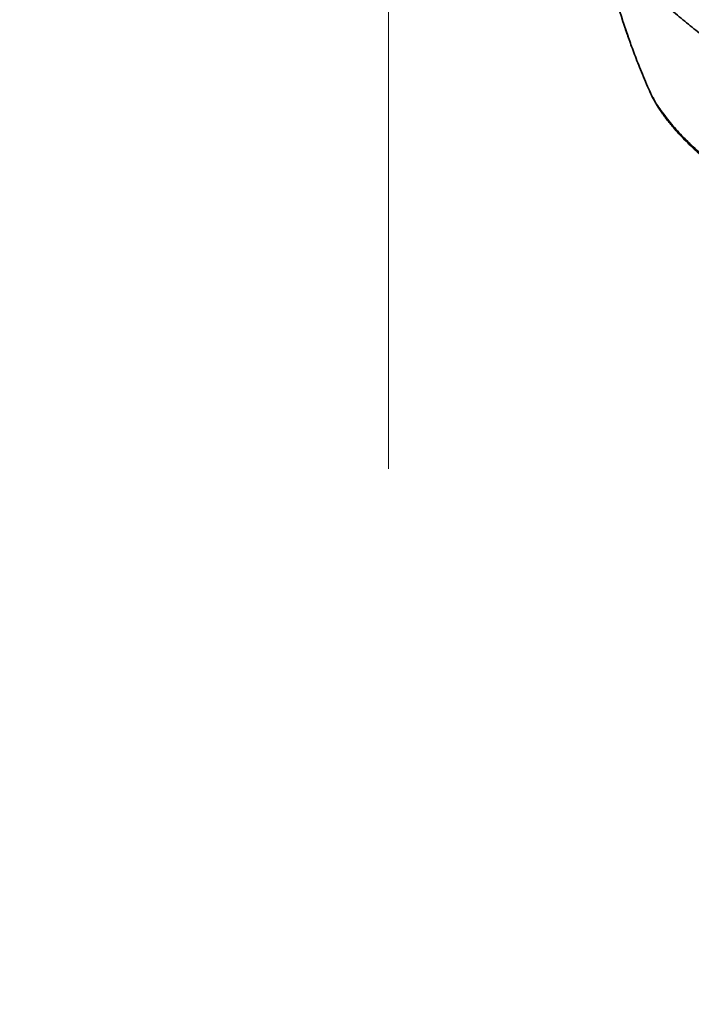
# Model space of a CAD drawing. Header units: millimetres. Extents: x 6316 to 18291, y -19059 to -9021.
# Tile 5 of 146: x 10500 to 10653, y -16214 to -15990. Entities that reach past the tile are written whole.
import ezdxf

# ---------------------------------------------------------------- set-up
doc = ezdxf.new("R2010")
doc.units = ezdxf.units.MM
doc.header["$LTSCALE"] = 10
doc.header["$PDSIZE"] = -1
doc.linetypes.add('CENTER', pattern=[50.8, 31.75, -6.35, 6.35, -6.35])
doc.layers.get('Defpoints').update_dxf_attribs({"true_color": 0x5e5e5e})
doc.layers.add('中心线层', color=1, linetype='CENTER')
doc.dimstyles.new('ISO-25', dxfattribs={"dimscale": 20, "dimtxt": 4, "dimasz": 3.05, "dimexe": 3, "dimexo": 0.625, "dimtad": 1, "dimdec": 0, "dimtxsty": 'Standard', "dimcen": 2.5, "dimclrd": 1, "dimclre": 1, "dimclrt": 4, "dimadec": 1, "dimazin": 2, "dimtfac": 1, "dimtdec": 0, "dimtmove": 0, "dimatfit": 0, "dimfxl": 1, "dimarcsym": 0})

# ---------------------------------------------------------------- blocks, each defined once
blk = doc.blocks.new('*D145')
at = {"layer": 'Defpoints', "color": 0, "linetype": 'ByBlock', "lineweight": 20, "transparency": 16777216}
for p in [(10584.24, -15808.37), (11013.17, -16065.33)]:
    blk.add_point(p, dxfattribs=at)
at = {"layer": '中心线层', "color": 1, "linetype": 'ByBlock', "lineweight": -2, "transparency": 16777216}
for p, q in [((10584.24, -15808.37), (11013.17, -16065.33)), ((11065.49, -16096.68), (11477.26, -16343.36))]:
    blk.add_line(p, q, dxfattribs=at)
at = {"layer": '中心线层', "color": 1, "linetype": 'ByBlock', "lineweight": 20, "transparency": 16777216}
blk.add_solid([(11070.72, -16087.96), (11060.27, -16105.4), (11013.17, -16065.33)], dxfattribs=at)
at = {"layer": '中心线层', "color": 4, "linetype": 'ByBlock', "lineweight": 20, "transparency": 16777216, "insert": (11399.48, -16235.04), "char_height": 80, "attachment_point": 5, "rotation": 329.0753}
blk.add_mtext('R500', dxfattribs=at)

msp = doc.modelspace()

# ---------------------------------------------------------------- linework, layer by layer
at = {"color": 7, "linetype": 'Continuous', "lineweight": 35}
for points, knots in [([(10633.35, -15972.38), (10633.89, -15975.43), (10634.98, -15981.53), (10636.91, -15988.69), (10638.37, -15992.73), (10638.78, -15993.88)], [0, 0, 0, 0, 0.419174, 0.8359791, 1, 1, 1, 1]), ([(10665.8, -16000.68), (10664.91, -16000.13), (10663.02, -15998.94), (10659.92, -15996.79), (10656.62, -15994.38), (10653.29, -15991.77), (10649.91, -15989), (10647.76, -15987.1), (10646.67, -15986.13)], [0, 0, 0, 0, 0.149238, 0.31627, 0.481256, 0.649001, 0.821313, 1, 1, 1, 1]), ([(10638, -15991.64), (10638.06, -15991.85), (10638.33, -15992.72), (10638.54, -15993.35), (10638.71, -15993.83)], [0, 0, 0, 0, 0.231986, 1, 1, 1, 1]), ([(10638.7, -15993.82), (10638.88, -15994.32), (10639.22, -15995.28), (10639.85, -15997), (10640.55, -15998.85), (10641.34, -16000.87), (10642.22, -16003.03), (10643.11, -16005.12), (10643.72, -16006.48), (10643.98, -16007.07)], [0, 0, 0, 0, 0.160123, 0.310914, 0.455327, 0.596841, 0.73917, 0.885902, 1, 1, 1, 1]), ([(10643.74, -16006.46), (10643.79, -16006.6), (10644.19, -16007.7), (10645.64, -16009.95), (10647.91, -16013.06), (10650.62, -16016.13), (10654.99, -16020.46), (10661.08, -16025.44), (10667.91, -16030.2), (10673.67, -16033.86), (10678.54, -16036.74), (10683.05, -16039.25), (10687.22, -16041.44), (10691.04, -16043.35), (10694.54, -16045.01), (10697.73, -16046.44), (10700.62, -16047.66), (10703.21, -16048.69), (10705.81, -16049.65), (10708.29, -16050.45), (10710.51, -16051.04), (10712.23, -16051.34), (10713.48, -16051.37), (10714.22, -16051.1), (10714.39, -16050.51), (10713.97, -16049.59), (10712.93, -16048.35), (10711.18, -16046.73), (10709.38, -16045.22), (10707.87, -16044.08), (10707.45, -16043.76)], [0, 0, 0, 0, 0.002669, 0.020321, 0.038021, 0.055737, 0.073415, 0.118184, 0.162956, 0.196583, 0.230212, 0.26394, 0.29767, 0.331272, 0.364876, 0.398535, 0.432195, 0.46579, 0.499396, 0.545529, 0.591661, 0.637881, 0.684101, 0.733611, 0.783146, 0.832656, 0.882195, 0.931707, 0.981256, 1, 1, 1, 1]), ([(10644.42, -16007.79), (10644.54, -16008.04), (10644.98, -16008.99), (10646.07, -16010.75), (10647.51, -16012.73), (10649.33, -16014.98), (10651.64, -16017.48), (10654.59, -16020.3), (10657.93, -16023.15), (10661.48, -16025.91), (10665.01, -16028.46), (10668.62, -16030.93), (10672.3, -16033.29), (10676, -16035.53), (10679.52, -16037.56), (10682.98, -16039.48), (10686.39, -16041.29), (10689.73, -16042.99), (10692.92, -16044.54), (10695.96, -16045.93), (10698.83, -16047.19), (10701.51, -16048.3), (10704.08, -16049.32), (10706.52, -16050.21), (10708.81, -16050.98), (10710.94, -16051.6), (10712.96, -16052.09), (10714.22, -16052.25), (10714.87, -16052.34)], [0, 0, 0, 0, 0.0057833, 0.0218099, 0.0386151, 0.0546835, 0.0799151, 0.1072455, 0.1376101, 0.1707838, 0.2036871, 0.2372207, 0.2752266, 0.3138011, 0.3527365, 0.3919056, 0.4349319, 0.4788739, 0.5238313, 0.5698519, 0.6169688, 0.6651878, 0.7146747, 0.7676904, 0.8219887, 0.8780677, 0.9368396, 1, 1, 1, 1])]:
    msp.add_open_spline(points, degree=3, knots=knots, dxfattribs=at)
at = {"layer": '中心线层', "color": 1, "linetype": 'ByBlock', "lineweight": 20}
msp.add_line((10584.24, -15808.37), (10584.24, -16092.25), dxfattribs=at)
msp.add_circle((10584.24, -15808.37), 500, dxfattribs=at)

# ---------------------------------------------------------------- dimensions: what is measured, and where the dimension line sits
dim = msp.add_radius_dim(center=(10584.24, -15808.37), mpoint=(11013.17, -16065.33), dimstyle='ISO-25', dxfattribs=at)
dim.commit()
dim.dimension.update_dxf_attribs({"geometry": '*D145', "text_midpoint": (11372.27, -16280.46), "dimtype": 164})

doc.saveas('drawing.dxf')
